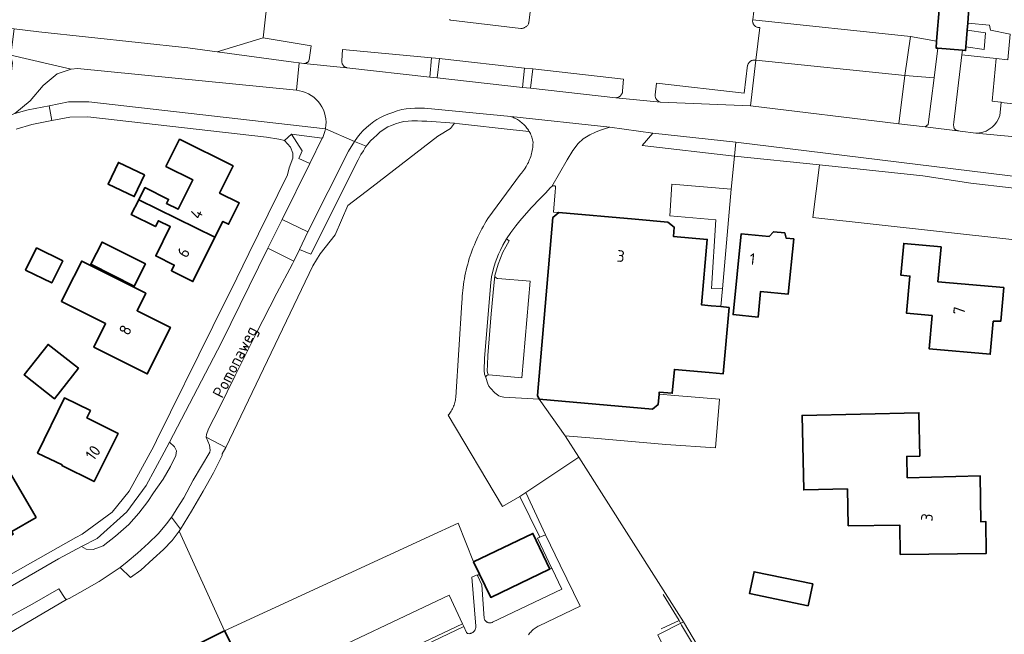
# Model space of a CAD drawing. Header units: metres. Extents: x 244832 to 245816, y 594581 to 595225.
# Tile 29 of 34: x 245437 to 245589, y 595014 to 595109. Entities that reach past the tile are written whole.
import ezdxf
from ezdxf.enums import TextEntityAlignment as Align

# ---------------------------------------------------------------- set-up
doc = ezdxf.new("R2010")
doc.units = ezdxf.units.M
for name, color, linetype, lineweight in [('B-XX-GR-BOS_LOOF-GV', 40, 'Continuous', 13), ('B-XX-GR-GROENVOORZIENING-GV', 80, 'Continuous', 18), ('B-XX-GR-HAAG-G', 90, 'GR-HAAG1', 13), ('B-XX-OG-BEBOUWING-GV', 7, 'Continuous', 35), ('B-XX-OG-BEBOUWING-T18', 10, 'Continuous', 18), ('B-XX-OG-TERREIN_ERF-GV', 7, 'Continuous', 18), ('B-XX-OG-TOPOGRAFIE-T18', 10, 'Continuous', 18), ('B-XX-VH-GOOT-G', 170, 'Continuous', 18), ('B-XX-VH-VERHARDING_GESLOTEN-GV', 252, 'Continuous', 18), ('B-XX-VH-VERHARDING_HALFVERHARDING_GRIND-GV', 252, 'Continuous', 18), ('B-XX-VH-VERHARDING_OPEN-GV', 252, 'Continuous', 18)]:
    doc.layers.add(name, color=color, linetype=linetype, lineweight=lineweight)
doc.styles.add('NLCS-ISO-M-T18', font='NLCS-ISO.ttf', dxfattribs={"height": 1.8})
doc.linetypes.add('GR-HAAG1', pattern='A,6,[176,NLCS.SHX,S=0.125,R=0,X=0,Y=0],-2', length=8)

msp = doc.modelspace()

# ---------------------------------------------------------------- linework, layer by layer
at = {"layer": 'B-XX-GR-BOS_LOOF-GV', "color": 252}
msp.add_lwpolyline([(245476.02, 595121.53), (245476.22, 595122.55), (245475.14, 595122.66), (245429.36, 595127.3), (245425.01, 595109.05), (245435.8, 595107.65), (245439.6, 595107.16), (245462.65, 595104.71), (245467.2, 595104.09), (245474.34, 595106.21)], close=True, dxfattribs=at)
at = {"layer": 'B-XX-GR-GROENVOORZIENING-GV', "color": 252}
for points in [[(245574.44, 595106.44), (245550.04, 595109.04), (245550.03, 595108.94), (245550.03, 595108.85), (245550.03, 595108.76), (245550.05, 595108.67), (245550.07, 595108.58), (245550.1, 595108.49), (245550.14, 595108.41), (245550.18, 595108.33), (245550.23, 595108.25), (245550.29, 595108.18), (245550.36, 595108.11), (245550.42, 595108.05), (245550.5, 595108), (245550.58, 595107.95), (245550.66, 595107.91), (245550.75, 595107.88), (245550.83, 595107.85), (245550.93, 595107.83), (245551.02, 595107.82), (245551.11, 595107.82), (245551.13, 595107.82), (245550.53, 595102.78), (245573.6, 595100.42)], [(245586.07, 595106.99), (245583.22, 595107.4), (245583.01, 595104.83), (245585.86, 595104.44)], [(245481.75, 595105.02), (245474.34, 595106.21), (245467.2, 595104.09), (245479.01, 595102.49), (245479.9, 595102.37), (245480.63, 595102.27), (245480.71, 595102.27), (245480.79, 595102.28), (245480.87, 595102.29), (245480.95, 595102.32), (245481.02, 595102.35), (245481.09, 595102.39), (245481.16, 595102.43), (245481.22, 595102.48), (245481.28, 595102.54), (245481.33, 595102.61), (245481.37, 595102.67), (245481.41, 595102.75), (245481.44, 595102.82), (245481.44, 595102.84)], [(245578.49, 595105.7), (245574.44, 595106.44), (245573.6, 595100.42), (245578.1, 595100.06), (245578.68, 595104.62), (245578.4, 595104.65)], [(245500.37, 595103.14), (245486.59, 595104.41), (245486.5, 595102.66), (245486.5, 595102.57), (245486.5, 595102.48), (245486.51, 595102.39), (245486.53, 595102.3), (245486.56, 595102.22), (245486.6, 595102.14), (245486.64, 595102.06), (245486.69, 595101.98), (245486.74, 595101.91), (245486.81, 595101.85), (245486.87, 595101.79), (245486.95, 595101.74), (245487.02, 595101.69), (245487.1, 595101.65), (245487.19, 595101.62), (245487.24, 595101.61), (245500.12, 595100.17)], [(245502.02, 595102.98), (245501.58, 595103.03), (245501.23, 595100.05), (245514.43, 595098.57), (245514.74, 595101.56)], [(245550.44, 595102.8), (245550.34, 595102.8), (245550.25, 595102.8), (245550.15, 595102.78), (245550.06, 595102.77), (245549.97, 595102.74), (245549.88, 595102.7), (245549.8, 595102.66), (245549.72, 595102.61), (245549.64, 595102.56), (245549.57, 595102.49), (245549.5, 595102.43), (245549.44, 595102.35), (245549.39, 595102.28), (245549.34, 595102.19), (245549.3, 595102.11), (245549.27, 595102.02), (245549.26, 595101.99), (245548.74, 595097.69), (245535.14, 595099.19), (245534.95, 595097.43), (245534.95, 595097.33), (245534.96, 595097.24), (245534.98, 595097.14), (245535, 595097.05), (245535.03, 595096.95), (245535.07, 595096.86), (245535.12, 595096.78), (245535.17, 595096.7), (245535.23, 595096.62), (245535.3, 595096.55), (245535.37, 595096.48), (245535.45, 595096.42), (245535.53, 595096.37), (245535.62, 595096.32), (245535.71, 595096.28), (245535.79, 595096.26), (245549.7, 595095.73), (245550.53, 595102.78)], [(245587.71, 595103.05), (245582.4, 595103.62), (245581.14, 595093.17), (245581.1, 595092.79), (245581.14, 595092.45), (245581.19, 595092.2), (245581.42, 595092.01), (245581.72, 595091.88), (245582.11, 595091.78), (245584.55, 595091.47), (245585.1, 595091.51), (245585.64, 595091.62), (245586.15, 595091.81), (245586.64, 595092.07), (245587.08, 595092.4), (245587.47, 595092.79), (245587.8, 595093.23), (245588.06, 595093.71), (245588.26, 595094.23), (245588.48, 595096.2), (245588.49, 595096.27), (245588.37, 595096.29), (245587.08, 595096.45)], [(245479.46, 595098.14), (245445.59, 595101.5), (245444.63, 595101.39), (245442.48, 595100.65), (245440.28, 595098.85), (245438.28, 595096.49), (245435.92, 595094.5), (245437.97, 595095.08), (245441.2, 595095.72), (245444.21, 595096.31), (245447.34, 595096.31), (245483.96, 595092.13), (245483.98, 595092.21), (245484.04, 595092.7), (245484.05, 595093.19), (245484.02, 595093.68), (245483.93, 595094.17), (245483.8, 595094.64), (245483.63, 595095.1), (245483.41, 595095.54), (245483.15, 595095.96), (245482.86, 595096.35), (245482.52, 595096.71), (245482.15, 595097.03), (245481.76, 595097.32), (245481.33, 595097.57), (245480.89, 595097.78), (245480.43, 595097.94)], [(245530.05, 595099.86), (245516.01, 595101.42), (245515.67, 595098.43), (245528.85, 595096.96), (245528.94, 595096.96), (245529.03, 595096.98), (245529.12, 595097), (245529.21, 595097.03), (245529.3, 595097.06), (245529.38, 595097.1), (245529.46, 595097.15), (245529.53, 595097.21), (245529.6, 595097.27), (245529.66, 595097.34), (245529.72, 595097.41), (245529.77, 595097.49), (245529.82, 595097.57), (245529.85, 595097.66), (245529.88, 595097.74), (245529.9, 595097.83), (245529.92, 595097.93), (245529.92, 595098.02), (245529.92, 595098.05)], [(245578.1, 595100.06), (245573.6, 595100.42), (245572.65, 595092.93), (245576.72, 595092.44), (245577.18, 595092.83)], [(245504.08, 595050.36), (245504.11, 595050.56), (245504.11, 595050.62), (245505.05, 595065.24), (245505.05, 595065.32), (245505.08, 595065.77), (245505.11, 595066.23), (245505.14, 595066.68), (245505.19, 595067.14), (245505.24, 595067.59), (245505.31, 595068.04), (245505.38, 595068.49), (245505.45, 595068.94), (245505.54, 595069.39), (245505.63, 595069.84), (245505.73, 595070.29), (245505.84, 595070.73), (245505.96, 595071.17), (245506.08, 595071.61), (245506.21, 595072.05), (245506.35, 595072.48), (245506.5, 595072.92), (245506.66, 595073.34), (245506.82, 595073.77), (245506.99, 595074.2), (245507.17, 595074.62), (245507.35, 595075.04), (245507.54, 595075.45), (245507.74, 595075.86), (245507.95, 595076.27), (245508.16, 595076.67), (245508.38, 595077.07), (245508.61, 595077.47), (245508.84, 595077.86), (245509.08, 595078.25), (245514.12, 595085.11), (245514.28, 595085.3), (245514.44, 595085.48), (245514.59, 595085.68), (245514.73, 595085.88), (245514.87, 595086.08), (245514.99, 595086.29), (245515.12, 595086.5), (245515.23, 595086.71), (245515.34, 595086.93), (245515.44, 595087.15), (245515.54, 595087.38), (245515.62, 595087.61), (245515.7, 595087.84), (245515.77, 595088.07), (245515.84, 595088.31), (245515.89, 595088.55), (245515.94, 595088.78), (245515.98, 595089.03), (245516.02, 595089.27), (245516.04, 595089.51), (245516.06, 595089.75), (245516.07, 595090), (245516.07, 595090.06), (245516.03, 595090.26), (245515.99, 595090.45), (245515.93, 595090.65), (245515.88, 595090.84), (245515.81, 595091.03), (245515.73, 595091.21), (245515.65, 595091.4), (245515.56, 595091.57), (245515.46, 595091.75), (245513, 595091.98), (245504.67, 595092.94), (245503.93, 595093), (245503.28, 595092.21), (245501.32, 595091.03), (245491.11, 595083.14), (245487.44, 595080.3), (245485.48, 595075.71), (245483.15, 595072.8), (245481.99, 595070.93), (245468.53, 595042.8), (245467.98, 595041.81), (245468, 595041.56), (245466.65, 595038.91), (245465.04, 595036.07), (245463.22, 595032.94), (245461.52, 595030.19), (245461.32, 595029.87), (245468.35, 595014.41), (245500, 595029.04), (245504.49, 595031.12), (245506.86, 595025.12), (245516.05, 595029.52), (245518.69, 595024), (245518.97, 595024.1), (245516.74, 595028.76), (245517.12, 595028.93), (245514.01, 595035.24), (245511.33, 595033.69), (245502.95, 595047.8), (245503.08, 595047.95), (245503.2, 595048.12), (245503.31, 595048.29), (245503.42, 595048.46), (245503.52, 595048.64), (245503.61, 595048.82), (245503.7, 595049), (245503.77, 595049.19), (245503.85, 595049.38), (245503.91, 595049.57), (245503.96, 595049.77), (245504.01, 595049.96), (245504.05, 595050.16)], [(245503.93, 595093), (245499.64, 595093.33), (245498.89, 595093.35), (245498.2, 595093.36), (245497.78, 595093.36), (245497.34, 595093.36), (245496.75, 595093.34), (245496.08, 595093.26), (245495.45, 595093.13), (245494.78, 595092.92), (245494.15, 595092.68), (245493.61, 595092.44), (245492.89, 595091.99), (245492.39, 595091.63), (245491.88, 595091.17), (245491.42, 595090.77), (245490.91, 595090.31), (245490.51, 595089.79), (245490.26, 595089.45), (245490.12, 595089.25), (245489.84, 595088.75), (245489.45, 595088.15), (245489, 595087.36), (245481.72, 595072.73), (245479.93, 595073.48), (245479.06, 595071.68), (245478.87, 595071.27), (245476.46, 595066.72), (245473.2, 595060.35), (245470.01, 595053.94), (245467.5, 595048.9), (245465.89, 595045.68), (245465.54, 595044.82), (245465.52, 595044.43), (245468.53, 595042.8), (245481.99, 595070.93), (245483.15, 595072.8), (245485.48, 595075.71), (245487.44, 595080.3), (245491.11, 595083.14), (245501.32, 595091.03), (245503.28, 595092.21)], [(245483.47, 595090.7), (245478.72, 595091.3), (245480.35, 595088.72), (245479.86, 595087.57), (245481.53, 595086.77)], [(245598, 595082.25), (245596.37, 595082.36), (245596.25, 595082.31), (245583.76, 595083.72), (245576.35, 595084.88), (245560.39, 595086.55), (245559.36, 595078.42), (245598.97, 595074.01), (245601.06, 595073.78), (245601.39, 595076.63), (245601.54, 595077.84), (245601.55, 595078.06), (245601.59, 595078.57), (245601.56, 595079.09), (245601.45, 595079.6), (245601.28, 595080.08), (245601.03, 595080.54), (245600.73, 595080.96), (245600.37, 595081.33), (245599.96, 595081.64), (245599.51, 595081.9), (245599.02, 595082.08), (245598.52, 595082.2)], [(245520.05, 595079.17), (245519.24, 595079.25), (245519.49, 595082.39), (245519.53, 595083.03), (245519.52, 595083.2), (245519.43, 595083.3), (245519.3, 595083.34), (245519.17, 595083.33), (245518.95, 595083.21), (245518.79, 595083.04), (245518.01, 595082.19), (245517.17, 595081.35), (245515.81, 595079.96), (245515.03, 595079.08), (245514.01, 595077.92), (245513.43, 595077.15), (245512.62, 595076.1), (245511.96, 595075.1), (245512.15, 595074.95), (245512.35, 595074.79), (245511.84, 595073.9), (245511.4, 595073.07), (245510.69, 595071.21), (245510.17, 595069.42), (245510.18, 595069.37), (245510.19, 595069.31), (245510.23, 595069.2), (245510.3, 595069.11), (245510.39, 595069.03), (245510.5, 595068.98), (245510.61, 595068.96), (245515.63, 595068.55), (245514.33, 595053.61), (245509.23, 595054.05), (245509.11, 595054.05), (245509.11, 595054.05), (245509, 595054.02), (245508.9, 595053.95), (245508.82, 595053.86), (245508.77, 595053.76), (245508.74, 595053.63), (245509.08, 595052.68), (245509.24, 595052.29), (245509.49, 595051.99), (245510.15, 595051.29), (245510.34, 595051.11), (245510.55, 595050.95), (245510.79, 595050.81), (245511.03, 595050.71), (245511.28, 595050.64), (245511.55, 595050.6), (245517.03, 595050.29), (245516.74, 595050.85), (245519.13, 595078.4)], [(245460.6, 595042.94), (245459.81, 595043.65), (245459.01, 595042.11), (245456.23, 595036.91), (245453.23, 595032.85), (245448.66, 595028.72), (245446.24, 595027.46), (245446.97, 595027.08), (245448.01, 595027.01), (245449.6, 595027.6), (245451.5, 595029.11), (245453.54, 595030.89), (245455.1, 595032.65), (245456.46, 595034.43), (245457.36, 595035.79), (245458.84, 595037.89), (245459.98, 595039.89), (245460.79, 595041.55), (245460.91, 595042.3)], [(245468.53, 595042.8), (245465.52, 595044.43), (245466.02, 595043.16), (245466.14, 595042.39), (245466.05, 595042.09), (245463.49, 595037.77), (245462.03, 595035.04), (245461.04, 595033.41), (245460.3, 595032.22), (245460.14, 595032.01), (245461.52, 595030.19), (245463.22, 595032.94), (245465.04, 595036.07), (245466.65, 595038.91), (245468, 595041.56), (245467.98, 595041.81)], [(245443.72, 595019.43), (245442.7, 595020.92), (245438.58, 595018.58), (245434.84, 595016.5), (245433.92, 595015.9), (245433.84, 595015.58), (245434.89, 595013.95), (245443.92, 595019.28)], [(245539.33, 595015.84), (245535.37, 595013.83), (245549.74, 594984.39), (245550.29, 594983.2), (245551, 594981.68), (245551.82, 594979.9), (245552.61, 594978.21), (245553.42, 594976.47), (245554.21, 594974.76), (245555.03, 594973.01), (245555.85, 594971.25), (245556.67, 594969.46), (245557.45, 594967.79), (245557.49, 594967.81), (245557.64, 594967.86), (245558.25, 594968.1), (245562.59, 594969.8), (245565.81, 594971.04)]]:
    msp.add_lwpolyline(points, close=True, dxfattribs=at)
for points in [[(245535.37, 595013.83), (245539.33, 595015.84), (245523.14, 595041.3), (245514.94, 595035.82), (245517.99, 595029.3), (245520.28, 595024.57), (245523.35, 595018.26), (245517.01, 595015.22), (245516.84, 595015.14), (245516.68, 595015.05), (245516.53, 595014.95), (245516.38, 595014.85), (245516.23, 595014.74), (245516.09, 595014.62), (245515.95, 595014.5), (245515.82, 595014.37), (245515.7, 595014.24), (245515.58, 595014.1), (245515.46, 595013.95), (245515.36, 595013.8)], [(245480.47, 595009.24), (245503.11, 595019.97), (245505.16, 595015.5), (245505.34, 595015.12), (245505.72, 595014.3), (245505.77, 595014.19), (245505.85, 595014.1), (245505.94, 595014.04), (245506.05, 595014), (245506.17, 595013.99), (245506.28, 595014.01), (245506.35, 595014.02), (245506.41, 595014.03), (245506.47, 595014.05), (245506.52, 595014.07), (245506.58, 595014.09), (245506.6, 595014.1), (245506.62, 595014.11), (245506.64, 595014.12), (245506.65, 595014.12), (245506.67, 595014.14), (245506.74, 595014.18), (245506.81, 595014.23), (245506.87, 595014.28), (245506.93, 595014.34), (245506.98, 595014.4), (245507.1, 595014.57), (245507.13, 595014.65), (245507.16, 595014.72), (245507.18, 595014.8), (245507.2, 595014.88), (245507.21, 595014.96), (245507.22, 595015.17), (245506.58, 595022.74), (245507.4, 595023.12), (245507.46, 595023), (245507.78, 595023.21), (245506.86, 595025.12), (245504.49, 595031.12), (245500, 595029.04), (245468.35, 595014.41), (245475.7, 595000)]]:
    msp.add_lwpolyline(points, dxfattribs=at)
at = {"layer": 'B-XX-GR-HAAG-G', "color": 252}
for points in [[(245538.66, 595016.03), (245536.19, 595020.05)], [(245535.9, 595014.72), (245538.66, 595016.03), (245539.05, 595015.32), (245554.45, 594989.64)]]:
    msp.add_lwpolyline(points, dxfattribs=at)
at = {"layer": 'B-XX-OG-BEBOUWING-GV', "color": 252}
for points in [[(245583.5, 595110.81), (245578.93, 595111.18), (245578.49, 595105.7), (245578.4, 595104.65), (245578.68, 595104.62), (245582.5, 595104.31), (245582.96, 595104.27), (245583.01, 595104.83), (245583.22, 595107.4), (245583.31, 595108.51)], [(245469.69, 595086.4), (245461.39, 595090.54), (245459.29, 595086.34), (245463.43, 595084.27), (245461.16, 595079.7), (245459.37, 595080.6), (245459.68, 595081.23), (245456.02, 595083.06), (245455.07, 595081.16), (245466.87, 595075.38), (245468.09, 595077.82), (245468.98, 595077.37), (245470.63, 595080.68), (245467.59, 595082.19)], [(245455.98, 595085.01), (245451.94, 595086.94), (245450.33, 595083.58), (245454.37, 595081.65)], [(245466.87, 595075.38), (245455.07, 595081.16), (245453.93, 595078.86), (245457.66, 595077), (245458.11, 595077.91), (245459.95, 595077), (245457.7, 595072.48), (245460.57, 595071.05), (245460.14, 595070.18), (245463.46, 595068.51)], [(245546.39, 595064.5), (245545.11, 595064.62), (245543.6, 595064.75), (245542.14, 595064.88), (245543.02, 595075.03), (245537.79, 595075.48), (245537.91, 595076.9), (245536.93, 595077.7), (245531.87, 595078.14), (245520.05, 595079.17), (245519.13, 595078.4), (245516.74, 595050.85), (245517.03, 595050.29), (245534.57, 595048.76), (245535.44, 595049.48), (245535.58, 595051.05), (245535.6, 595051.38), (245537.61, 595051.2), (245537.93, 595054.89), (245543.29, 595054.42), (245545.5, 595054.23)], [(245554.99, 595076.05), (245553.26, 595076.22), (245552.57, 595075.48), (245548.28, 595075.91), (245547.02, 595063.39), (245550.87, 595063), (245551.27, 595066.98), (245555.53, 595066.55), (245556.39, 595075.1), (245555.21, 595075.22)], [(245456.11, 595071.24), (245449.4, 595074.62), (245447.66, 595071.18), (245454.37, 595067.8)], [(245579.17, 595073.88), (245573.4, 595074.4), (245572.96, 595069.49), (245574.35, 595069.36), (245573.84, 595063.59), (245577.78, 595063.24), (245577.32, 595058.1), (245586.79, 595057.26), (245587.24, 595062.35), (245588.41, 595062.35), (245588.88, 595067.57), (245578.68, 595068.48)], [(245443.32, 595071.7), (245439.27, 595073.7), (245437.58, 595070.28), (245441.62, 595068.28)], [(245456.17, 595066.7), (245446.25, 595071.66), (245443.87, 595066.91), (245443.12, 595065.42), (245449.94, 595062), (245448.13, 595058.35), (245456.4, 595054.21), (245459.98, 595061.4), (245454.82, 595063.99)], [(245445.76, 595055.11), (245441.05, 595058.78), (245437.36, 595054.04), (245442.07, 595050.36)], [(245447.6, 595048.55), (245443.57, 595050.5), (245439.44, 595041.96), (245443.22, 595040.13), (245443.18, 595040.04), (245448.17, 595037.54), (245451.87, 595044.98), (245447.05, 595047.4)], [(245575.91, 595041.48), (245575.75, 595048.19), (245557.67, 595047.78), (245557.93, 595036.24), (245564.7, 595036.4), (245564.83, 595030.69), (245572.81, 595030.78), (245572.86, 595026.26), (245586.17, 595026.42), (245586.12, 595031.33), (245585.33, 595031.32), (245585.25, 595038.4), (245573.96, 595038.14), (245573.88, 595041.43)], [(245434.88, 595039.09), (245433.27, 595041.87), (245428.69, 595039.2), (245430.27, 595036.47), (245428.9, 595035.67), (245433.11, 595028.44), (245433.95, 595028.93), (245434.18, 595028.54), (245435.67, 595029.4), (245435.44, 595029.8), (245439.19, 595031.99), (245435.01, 595039.17)], [(245518.69, 595024), (245516.05, 595029.52), (245506.86, 595025.12), (245507.78, 595023.21), (245509.52, 595019.61), (245518.63, 595023.97)], [(245559.32, 595021.69), (245550.27, 595023.57), (245549.56, 595020.2), (245558.62, 595018.32)], [(245475.7, 595000), (245468.35, 595014.41), (245440.24, 595000.3), (245440.39, 595000), (245448.04, 594984.98), (245476.12, 594999.08), (245476.16, 594999.1)]]:
    msp.add_lwpolyline(points, close=True, dxfattribs=at)
at = {"layer": 'B-XX-OG-TERREIN_ERF-GV', "color": 252}
for points in [[(245596.76, 595113.11), (245576.12, 595115.6), (245576.07, 595114.97), (245575.83, 595111.77), (245550.64, 595114.29), (245550.52, 595113.1), (245550.04, 595109.04), (245574.44, 595106.44), (245578.49, 595105.7), (245578.93, 595111.18), (245583.5, 595110.81), (245583.31, 595108.51), (245586.69, 595108.22), (245586.81, 595107.4), (245589.89, 595106.79)], [(245432.45, 595021.59), (245445.37, 595028.86), (245446.31, 595029.39), (245450.96, 595032.78), (245453.61, 595036.05), (245457.39, 595043.02), (245457.81, 595043.88), (245466.53, 595061.52), (245470.24, 595069.02), (245472.11, 595072.82), (245478.11, 595085.02), (245478.35, 595086.12), (245478.91, 595087.58), (245478.91, 595088.39), (245478.56, 595089.33), (245477.63, 595090.33), (245476.77, 595090.57), (245474.82, 595090.83), (245447.21, 595093.98), (245444.44, 595093.97), (245441.65, 595093.43), (245438.54, 595092.82), (245436.14, 595092.09)], [(245598.97, 595074.01), (245559.36, 595078.42), (245560.39, 595086.55), (245547.21, 595087.93), (245546.71, 595082.83), (245545.35, 595067.36), (245545.11, 595064.62), (245546.39, 595064.5), (245545.5, 595054.23), (245543.29, 595054.42), (245537.93, 595054.89), (245537.61, 595051.2), (245535.6, 595051.38), (245535.58, 595051.05), (245538, 595050.87), (245544.91, 595050.29), (245544.27, 595042.75), (245536.62, 595043.3), (245525.47, 595044.25), (245521.04, 595044.62), (245523.14, 595041.3), (245539.33, 595015.84), (245565.81, 594971.04)], [(245440.24, 595000.3), (245468.35, 595014.41), (245461.32, 595029.87), (245460.23, 595028.41), (245458.93, 595027.03), (245457.32, 595025.55), (245455.38, 595023.83), (245453.79, 595022.69), (245452.19, 595024.21), (245448.95, 595022.05), (245445.96, 595020.34), (245444.33, 595019.43), (245443.92, 595019.28), (245434.89, 595013.95)]]:
    msp.add_lwpolyline(points, dxfattribs=at)
for points in [[(245456.02, 595083.06), (245459.68, 595081.23), (245459.37, 595080.6), (245461.16, 595079.7), (245463.43, 595084.27), (245459.29, 595086.34), (245461.39, 595090.54), (245469.69, 595086.4), (245467.59, 595082.19), (245470.63, 595080.68), (245468.98, 595077.37), (245468.09, 595077.82), (245466.87, 595075.38), (245463.46, 595068.51), (245460.14, 595070.18), (245460.57, 595071.05), (245457.7, 595072.48), (245459.95, 595077), (245458.11, 595077.91), (245457.66, 595077), (245453.93, 595078.86), (245455.07, 595081.16)], [(245451.94, 595086.94), (245455.98, 595085.01), (245454.37, 595081.65), (245450.33, 595083.58)], [(245551.27, 595066.98), (245550.87, 595063), (245547.02, 595063.39), (245548.28, 595075.91), (245552.57, 595075.48), (245553.26, 595076.22), (245554.99, 595076.05), (245555.21, 595075.22), (245556.39, 595075.1), (245555.53, 595066.55)], [(245447.66, 595071.18), (245449.4, 595074.62), (245456.11, 595071.24), (245454.37, 595067.8)], [(245577.32, 595058.1), (245577.78, 595063.24), (245573.84, 595063.59), (245574.35, 595069.36), (245572.96, 595069.49), (245573.4, 595074.4), (245579.17, 595073.88), (245578.68, 595068.48), (245588.88, 595067.57), (245588.41, 595062.35), (245587.24, 595062.35), (245586.79, 595057.26)], [(245437.58, 595070.28), (245439.27, 595073.7), (245443.32, 595071.7), (245441.62, 595068.28)], [(245443.12, 595065.42), (245443.87, 595066.91), (245446.25, 595071.66), (245456.17, 595066.7), (245454.82, 595063.99), (245459.98, 595061.4), (245456.4, 595054.21), (245448.13, 595058.35), (245449.94, 595062)], [(245441.05, 595058.78), (245445.76, 595055.11), (245442.07, 595050.36), (245437.36, 595054.04)], [(245443.57, 595050.5), (245447.6, 595048.55), (245447.05, 595047.4), (245451.87, 595044.98), (245448.17, 595037.54), (245443.18, 595040.04), (245443.22, 595040.13), (245439.44, 595041.96)], [(245572.86, 595026.26), (245572.81, 595030.78), (245564.83, 595030.69), (245564.7, 595036.4), (245557.93, 595036.24), (245557.67, 595047.78), (245575.75, 595048.19), (245575.91, 595041.48), (245573.88, 595041.43), (245573.96, 595038.14), (245585.25, 595038.4), (245585.33, 595031.32), (245586.12, 595031.33), (245586.17, 595026.42)], [(245428.69, 595039.2), (245433.27, 595041.87), (245434.88, 595039.09), (245435.01, 595039.17), (245439.19, 595031.99), (245435.44, 595029.8), (245435.67, 595029.4), (245434.18, 595028.54), (245433.95, 595028.93), (245433.11, 595028.44), (245428.9, 595035.67), (245430.27, 595036.47)], [(245549.56, 595020.2), (245550.27, 595023.57), (245559.32, 595021.69), (245558.62, 595018.32)]]:
    msp.add_lwpolyline(points, close=True, dxfattribs=at)
at = {"layer": 'B-XX-VH-GOOT-G', "color": 252}
for points in [[(245511.96, 595075.1), (245511.38, 595074.13), (245511.01, 595073.37)], [(245511.01, 595073.37), (245510.71, 595072.72), (245510.45, 595072.06), (245510.22, 595071.39), (245509.94, 595070.51), (245509.65, 595069.24), (245509.54, 595068.36), (245508.54, 595056.64), (245508.49, 595054.72), (245508.56, 595054.15)], [(245508.56, 595054.15), (245508.74, 595053.63)], [(245487.08, 594995.41), (245482.81, 595004.32), (245505.34, 595015.12)]]:
    msp.add_lwpolyline(points, dxfattribs=at)
at = {"layer": 'B-XX-VH-VERHARDING_GESLOTEN-GV', "color": 252}
for points in [[(245476.02, 595121.53), (245474.34, 595106.21), (245481.75, 595105.02), (245481.44, 595102.84), (245481.44, 595102.82), (245481.41, 595102.75), (245481.37, 595102.67), (245481.33, 595102.61), (245481.28, 595102.54), (245481.22, 595102.48), (245481.16, 595102.43), (245481.09, 595102.39), (245481.02, 595102.35), (245480.95, 595102.32), (245480.87, 595102.29), (245480.79, 595102.28), (245480.71, 595102.27), (245480.63, 595102.27), (245487.24, 595101.61), (245487.19, 595101.62), (245487.1, 595101.65), (245487.02, 595101.69), (245486.95, 595101.74), (245486.87, 595101.79), (245486.81, 595101.85), (245486.74, 595101.91), (245486.69, 595101.98), (245486.64, 595102.06), (245486.6, 595102.14), (245486.56, 595102.22), (245486.53, 595102.3), (245486.51, 595102.39), (245486.5, 595102.48), (245486.5, 595102.57), (245486.5, 595102.66), (245486.59, 595104.41), (245500.37, 595103.14), (245501.58, 595103.03), (245502.02, 595102.98), (245514.74, 595101.56), (245516.01, 595101.42), (245530.05, 595099.86), (245529.92, 595098.05), (245529.92, 595098.02), (245529.92, 595097.93), (245529.9, 595097.83), (245529.88, 595097.74), (245529.85, 595097.66), (245529.82, 595097.57), (245529.77, 595097.49), (245529.72, 595097.41), (245529.66, 595097.34), (245529.6, 595097.27), (245529.53, 595097.21), (245529.46, 595097.15), (245529.38, 595097.1), (245529.3, 595097.06), (245529.21, 595097.03), (245529.12, 595097), (245529.03, 595096.98), (245528.94, 595096.96), (245528.85, 595096.96), (245535.79, 595096.26), (245535.71, 595096.28), (245535.62, 595096.32), (245535.53, 595096.37), (245535.45, 595096.42), (245535.37, 595096.48), (245535.3, 595096.55), (245535.23, 595096.62), (245535.17, 595096.7), (245535.12, 595096.78), (245535.07, 595096.86), (245535.03, 595096.95), (245535, 595097.05), (245534.98, 595097.14), (245534.96, 595097.24), (245534.95, 595097.33), (245534.95, 595097.43), (245535.14, 595099.19), (245548.74, 595097.69), (245549.26, 595101.99), (245549.27, 595102.02), (245549.3, 595102.11), (245549.34, 595102.19), (245549.39, 595102.28), (245549.44, 595102.35), (245549.5, 595102.43), (245549.57, 595102.49), (245549.64, 595102.56), (245549.72, 595102.61), (245549.8, 595102.66), (245549.88, 595102.7), (245549.97, 595102.74), (245550.06, 595102.77), (245550.15, 595102.78), (245550.25, 595102.8), (245550.34, 595102.8), (245550.44, 595102.8), (245550.53, 595102.78), (245551.13, 595107.82), (245551.11, 595107.82), (245551.02, 595107.82), (245550.93, 595107.83), (245550.83, 595107.85), (245550.75, 595107.88), (245550.66, 595107.91), (245550.58, 595107.95), (245550.5, 595108), (245550.42, 595108.05), (245550.36, 595108.11), (245550.29, 595108.18), (245550.23, 595108.25), (245550.18, 595108.33), (245550.14, 595108.41), (245550.1, 595108.49), (245550.07, 595108.58), (245550.05, 595108.67), (245550.03, 595108.76), (245550.03, 595108.85), (245550.03, 595108.94), (245550.04, 595109.04), (245550.52, 595113.1)], [(245516.44, 595116.95), (245515.43, 595108.58), (245515.39, 595108.48), (245515.35, 595108.39), (245515.3, 595108.3), (245515.24, 595108.22), (245515.17, 595108.14), (245515.1, 595108.06), (245515.02, 595107.99), (245514.94, 595107.93), (245514.86, 595107.87), (245514.77, 595107.82), (245514.67, 595107.78), (245514.58, 595107.75), (245514.48, 595107.72), (245514.37, 595107.7), (245514.27, 595107.69), (245514.17, 595107.69), (245503.35, 595108.97), (245503.31, 595108.98), (245503.21, 595109.03), (245503.12, 595109.07)], [(245589.49, 595102.85), (245587.71, 595103.05), (245587.08, 595096.45), (245588.37, 595096.29), (245588.49, 595096.27), (245588.48, 595096.2), (245603.87, 595094.52)], [(245603.36, 595089.74), (245584.55, 595091.47), (245582.11, 595091.78), (245576.72, 595092.44), (245572.65, 595092.93), (245549.7, 595095.73), (245535.79, 595096.26), (245528.85, 595096.96), (245515.67, 595098.43), (245514.43, 595098.57), (245501.23, 595100.05), (245500.12, 595100.17), (245487.24, 595101.61), (245480.63, 595102.27), (245479.9, 595102.37), (245479.46, 595098.14), (245480.43, 595097.94), (245480.89, 595097.78), (245481.33, 595097.57), (245481.76, 595097.32), (245482.15, 595097.03), (245482.52, 595096.71), (245482.86, 595096.35), (245483.15, 595095.96), (245483.41, 595095.54), (245483.63, 595095.1), (245483.8, 595094.64), (245483.93, 595094.17), (245484.02, 595093.68), (245484.05, 595093.19), (245484.04, 595092.7), (245483.98, 595092.21), (245483.96, 595092.13), (245488.44, 595090.21), (245488.93, 595090.86), (245489.35, 595091.38), (245489.8, 595091.89), (245490.32, 595092.35), (245490.9, 595092.86), (245491.44, 595093.26), (245491.93, 595093.6), (245492.55, 595093.93), (245493.1, 595094.19), (245493.75, 595094.49), (245494.39, 595094.69), (245495.06, 595094.92), (245495.77, 595095.12), (245496.43, 595095.22), (245497.14, 595095.3), (245497.8, 595095.32), (245498.51, 595095.34), (245499.3, 595095.32), (245512.64, 595094.03), (245527.95, 595092.38), (245534.59, 595091.5), (245547.44, 595090.08), (245594.94, 595084.25)], [(245434.84, 595016.5), (245438.58, 595018.58), (245442.7, 595020.92), (245443.72, 595019.43), (245443.92, 595019.28), (245444.33, 595019.43), (245445.96, 595020.34), (245448.95, 595022.05), (245452.19, 595024.21), (245453.3, 595025.1), (245454.9, 595026.44), (245456.6, 595028), (245458.08, 595029.47), (245459.43, 595031.02), (245460.14, 595032.01), (245460.3, 595032.22), (245461.04, 595033.41), (245462.03, 595035.04), (245463.49, 595037.77), (245466.05, 595042.09), (245466.14, 595042.39), (245466.02, 595043.16), (245465.52, 595044.43), (245465.54, 595044.82), (245465.89, 595045.68), (245467.5, 595048.9), (245470.01, 595053.94), (245473.2, 595060.35), (245476.46, 595066.72), (245478.87, 595071.27), (245479.06, 595071.68), (245475.07, 595073.65), (245467.88, 595059.07), (245459.81, 595043.65), (245460.6, 595042.94), (245460.91, 595042.3), (245460.79, 595041.55), (245459.98, 595039.89), (245458.84, 595037.89), (245457.36, 595035.79), (245456.46, 595034.43), (245455.1, 595032.65), (245453.54, 595030.89), (245451.5, 595029.11), (245449.6, 595027.6), (245448.01, 595027.01), (245446.97, 595027.08), (245446.24, 595027.46), (245442.66, 595025.59), (245430.95, 595018.81)]]:
    msp.add_lwpolyline(points, dxfattribs=at)
for points in [[(245479.01, 595102.49), (245467.2, 595104.09), (245462.65, 595104.71), (245439.6, 595107.16), (245435.8, 595107.65), (245435.28, 595103.54), (245444.63, 595101.39), (245445.59, 595101.5), (245479.46, 595098.14), (245479.9, 595102.37)], [(245444.63, 595101.39), (245435.28, 595103.54), (245435.47, 595102.74), (245435.57, 595102.34), (245435.39, 595101.02), (245433.93, 595099.23), (245431.5, 595097.93), (245428.62, 595096.88), (245417.94, 595092.23), (245408.95, 595088.65), (245410.59, 595084.52), (245435.92, 595094.5), (245438.28, 595096.49), (245440.28, 595098.85), (245442.48, 595100.65)], [(245573.6, 595100.42), (245550.53, 595102.78), (245549.7, 595095.73), (245572.65, 595092.93)], [(245603.87, 595094.52), (245588.48, 595096.2), (245588.26, 595094.23), (245588.06, 595093.71), (245587.8, 595093.23), (245587.47, 595092.79), (245587.08, 595092.4), (245586.64, 595092.07), (245586.15, 595091.81), (245585.64, 595091.62), (245585.1, 595091.51), (245584.55, 595091.47), (245603.36, 595089.74)], [(245515.03, 595079.08), (245515.81, 595079.96), (245517.17, 595081.35), (245518.01, 595082.19), (245518.79, 595083.04), (245518.95, 595083.21), (245521.32, 595087.36), (245522.23, 595088.79), (245523.04, 595089.85), (245523.84, 595090.59), (245524.84, 595091.2), (245525.74, 595091.61), (245526.36, 595091.87), (245527.1, 595092.16), (245527.95, 595092.38), (245512.64, 595094.03), (245512.73, 595093.99), (245512.92, 595093.93), (245513.11, 595093.85), (245513.29, 595093.77), (245513.47, 595093.68), (245513.64, 595093.58), (245513.81, 595093.48), (245513.98, 595093.37), (245514.14, 595093.25), (245514.3, 595093.12), (245514.45, 595092.99), (245514.6, 595092.86), (245514.74, 595092.72), (245514.88, 595092.57), (245515.01, 595092.42), (245515.13, 595092.26), (245515.25, 595092.1), (245515.36, 595091.93), (245515.36, 595091.92), (245515.46, 595091.75), (245515.56, 595091.57), (245515.65, 595091.4), (245515.73, 595091.21), (245515.81, 595091.03), (245515.88, 595090.84), (245515.93, 595090.65), (245515.99, 595090.45), (245516.03, 595090.26), (245516.07, 595090.06), (245516.07, 595090), (245516.06, 595089.75), (245516.04, 595089.51), (245516.02, 595089.27), (245515.98, 595089.03), (245515.94, 595088.78), (245515.89, 595088.55), (245515.84, 595088.31), (245515.77, 595088.07), (245515.7, 595087.84), (245515.62, 595087.61), (245515.54, 595087.38), (245515.44, 595087.15), (245515.34, 595086.93), (245515.23, 595086.71), (245515.12, 595086.5), (245514.99, 595086.29), (245514.87, 595086.08), (245514.73, 595085.88), (245514.59, 595085.68), (245514.44, 595085.48), (245514.28, 595085.3), (245514.12, 595085.11), (245509.08, 595078.25), (245508.84, 595077.86), (245508.61, 595077.47), (245508.38, 595077.07), (245508.16, 595076.67), (245507.95, 595076.27), (245507.74, 595075.86), (245507.54, 595075.45), (245507.35, 595075.04), (245507.17, 595074.62), (245506.99, 595074.2), (245506.82, 595073.77), (245506.66, 595073.34), (245506.5, 595072.92), (245506.35, 595072.48), (245506.21, 595072.05), (245506.08, 595071.61), (245505.96, 595071.17), (245505.84, 595070.73), (245505.73, 595070.29), (245505.63, 595069.84), (245505.54, 595069.39), (245505.45, 595068.94), (245505.38, 595068.49), (245505.31, 595068.04), (245505.24, 595067.59), (245505.19, 595067.14), (245505.14, 595066.68), (245505.11, 595066.23), (245505.08, 595065.77), (245505.05, 595065.32), (245505.05, 595065.24), (245504.11, 595050.62), (245504.11, 595050.56), (245504.08, 595050.36), (245504.05, 595050.16), (245504.01, 595049.96), (245503.96, 595049.77), (245503.91, 595049.57), (245503.85, 595049.38), (245503.77, 595049.19), (245503.7, 595049), (245503.61, 595048.82), (245503.52, 595048.64), (245503.42, 595048.46), (245503.31, 595048.29), (245503.2, 595048.12), (245503.08, 595047.95), (245502.95, 595047.8), (245511.33, 595033.69), (245514.01, 595035.24), (245514.94, 595035.82), (245523.14, 595041.3), (245521.04, 595044.62), (245517.03, 595050.29), (245511.55, 595050.6), (245511.28, 595050.64), (245511.03, 595050.71), (245510.79, 595050.81), (245510.55, 595050.95), (245510.34, 595051.11), (245510.15, 595051.29), (245509.49, 595051.99), (245509.24, 595052.29), (245509.08, 595052.68), (245508.74, 595053.63), (245508.77, 595053.76), (245508.82, 595053.86), (245508.9, 595053.95), (245509, 595054.02), (245509.11, 595054.05), (245509.01, 595054.41), (245508.99, 595054.67), (245509, 595055.63), (245509.07, 595057.03), (245509.61, 595063.53), (245510, 595067.91), (245510.18, 595069.37), (245510.17, 595069.42), (245510.69, 595071.21), (245511.4, 595073.07), (245511.84, 595073.9), (245512.35, 595074.79), (245512.15, 595074.95), (245511.96, 595075.1), (245512.62, 595076.1), (245513.43, 595077.15), (245514.01, 595077.92)], [(245487.51, 595088.7), (245488.44, 595090.21), (245483.96, 595092.13), (245483.88, 595091.73), (245483.73, 595091.27), (245483.53, 595090.81), (245483.47, 595090.7), (245481.53, 595086.77), (245477.28, 595078.13), (245481.23, 595076.18)], [(245537.52, 595083.6), (245546.71, 595082.83), (245547.21, 595087.93), (245532.93, 595089.58), (245534.59, 595091.5), (245527.95, 595092.38), (245527.1, 595092.16), (245526.36, 595091.87), (245525.74, 595091.61), (245524.84, 595091.2), (245523.84, 595090.59), (245523.04, 595089.85), (245522.23, 595088.79), (245521.32, 595087.36), (245518.95, 595083.21), (245519.17, 595083.33), (245519.3, 595083.34), (245519.43, 595083.3), (245519.52, 595083.2), (245519.53, 595083.03), (245519.49, 595082.39), (245519.24, 595079.25), (245520.05, 595079.17), (245531.87, 595078.14), (245536.93, 595077.7), (245537.91, 595076.9), (245537.79, 595075.48), (245543.02, 595075.03), (245542.14, 595064.88), (245543.6, 595064.75), (245545.11, 595064.62), (245545.35, 595067.36), (245543.69, 595067.43), (245544.33, 595078.05), (245537.22, 595078.68)], [(245547.44, 595090.08), (245534.59, 595091.5), (245532.93, 595089.58), (245547.21, 595087.93)], [(245481.23, 595076.18), (245477.28, 595078.13), (245475.07, 595073.65), (245479.06, 595071.68), (245479.93, 595073.48)]]:
    msp.add_lwpolyline(points, close=True, dxfattribs=at)
at = {"layer": 'B-XX-VH-VERHARDING_HALFVERHARDING_GRIND-GV', "color": 252}
msp.add_lwpolyline([(245546.71, 595082.83), (245537.52, 595083.6), (245537.22, 595078.68), (245544.33, 595078.05), (245543.69, 595067.43), (245545.35, 595067.36)], close=True, dxfattribs=at)
at = {"layer": 'B-XX-VH-VERHARDING_OPEN-GV', "color": 252}
for points in [[(245503.12, 595109.07), (245503.21, 595109.03), (245503.31, 595108.98), (245503.35, 595108.97), (245514.17, 595107.69), (245514.27, 595107.69), (245514.37, 595107.7), (245514.48, 595107.72), (245514.58, 595107.75), (245514.67, 595107.78), (245514.77, 595107.82), (245514.86, 595107.87), (245514.94, 595107.93), (245515.02, 595107.99), (245515.1, 595108.06), (245515.17, 595108.14), (245515.24, 595108.22), (245515.3, 595108.3), (245515.35, 595108.39), (245515.39, 595108.48), (245515.43, 595108.58), (245516.44, 595116.95)], [(245436.14, 595092.09), (245438.54, 595092.82), (245441.65, 595093.43), (245441.2, 595095.72), (245437.97, 595095.08), (245435.92, 595094.5)], [(245430.95, 595018.81), (245442.66, 595025.59), (245446.24, 595027.46), (245448.66, 595028.72), (245453.23, 595032.85), (245456.23, 595036.91), (245459.01, 595042.11), (245459.81, 595043.65), (245467.88, 595059.07), (245475.07, 595073.65), (245477.28, 595078.13), (245481.53, 595086.77), (245479.86, 595087.57), (245480.35, 595088.72), (245478.72, 595091.3), (245477.63, 595090.33), (245478.56, 595089.33), (245478.91, 595088.39), (245478.91, 595087.58), (245478.35, 595086.12), (245478.11, 595085.02), (245472.11, 595072.82), (245470.24, 595069.02), (245466.53, 595061.52), (245457.81, 595043.88), (245457.39, 595043.02), (245453.61, 595036.05), (245450.96, 595032.78), (245446.31, 595029.39), (245445.37, 595028.86), (245432.45, 595021.59)], [(245594.94, 595084.25), (245547.44, 595090.08), (245547.21, 595087.93), (245560.39, 595086.55), (245576.35, 595084.88), (245583.76, 595083.72), (245596.25, 595082.31)], [(245515.36, 595013.8), (245515.46, 595013.95), (245515.58, 595014.1), (245515.7, 595014.24), (245515.82, 595014.37), (245515.95, 595014.5), (245516.09, 595014.62), (245516.23, 595014.74), (245516.38, 595014.85), (245516.53, 595014.95), (245516.68, 595015.05), (245516.84, 595015.14), (245517.01, 595015.22), (245523.35, 595018.26), (245520.28, 595024.57), (245517.99, 595029.3), (245517.12, 595028.93), (245516.74, 595028.76), (245518.97, 595024.1), (245519, 595024.03), (245520.51, 595020.88), (245509.82, 595015.75), (245509.76, 595015.73), (245509.68, 595015.7), (245509.6, 595015.68), (245509.51, 595015.67), (245509.43, 595015.66), (245509.34, 595015.66), (245509.25, 595015.67), (245509.17, 595015.69), (245509.09, 595015.72), (245509.01, 595015.75), (245508.93, 595015.79), (245508.86, 595015.84), (245508.79, 595015.9), (245508.73, 595015.96), (245508.67, 595016.02), (245508.62, 595016.09), (245508.58, 595016.17), (245508.54, 595016.25), (245508.51, 595016.33), (245508.15, 595021.53), (245507.46, 595023), (245507.4, 595023.12), (245506.58, 595022.74), (245507.22, 595015.17), (245507.21, 595014.96), (245507.2, 595014.88), (245507.18, 595014.8), (245507.16, 595014.72), (245507.13, 595014.65), (245507.1, 595014.57), (245506.98, 595014.4), (245506.93, 595014.34), (245506.87, 595014.28), (245506.81, 595014.23), (245506.74, 595014.18), (245506.67, 595014.14), (245506.65, 595014.12), (245506.64, 595014.12), (245506.62, 595014.11), (245506.6, 595014.1), (245506.58, 595014.09), (245506.52, 595014.07), (245506.47, 595014.05), (245506.41, 595014.03), (245506.35, 595014.02), (245506.28, 595014.01), (245506.17, 595013.99), (245506.05, 595014), (245505.94, 595014.04), (245505.85, 595014.1), (245505.77, 595014.19), (245505.72, 595014.3), (245505.34, 595015.12), (245505.16, 595015.5), (245482.32, 595004.65)]]:
    msp.add_lwpolyline(points, dxfattribs=at)
for points in [[(245589.89, 595106.79), (245586.81, 595107.4), (245586.69, 595108.22), (245583.31, 595108.51), (245583.22, 595107.4), (245586.07, 595106.99), (245585.86, 595104.44), (245583.01, 595104.83), (245582.96, 595104.27), (245582.5, 595104.31), (245582.4, 595103.62), (245587.71, 595103.05), (245589.49, 595102.85)], [(245582.4, 595103.62), (245582.5, 595104.31), (245578.68, 595104.62), (245578.1, 595100.06), (245577.18, 595092.83), (245576.72, 595092.44), (245582.11, 595091.78), (245581.72, 595091.88), (245581.42, 595092.01), (245581.19, 595092.2), (245581.14, 595092.45), (245581.1, 595092.79), (245581.14, 595093.17)], [(245501.58, 595103.03), (245500.37, 595103.14), (245500.12, 595100.17), (245501.23, 595100.05)], [(245516.01, 595101.42), (245514.74, 595101.56), (245514.43, 595098.57), (245515.67, 595098.43)], [(245447.34, 595096.31), (245444.21, 595096.31), (245441.2, 595095.72), (245441.65, 595093.43), (245444.44, 595093.97), (245447.21, 595093.98), (245474.82, 595090.83), (245476.77, 595090.57), (245477.63, 595090.33), (245478.72, 595091.3), (245483.47, 595090.7), (245483.53, 595090.81), (245483.73, 595091.27), (245483.88, 595091.73), (245483.96, 595092.13)], [(245513.64, 595093.58), (245513.47, 595093.68), (245513.29, 595093.77), (245513.11, 595093.85), (245512.92, 595093.93), (245512.73, 595093.99), (245512.64, 595094.03), (245499.3, 595095.32), (245498.51, 595095.34), (245497.8, 595095.32), (245497.14, 595095.3), (245496.43, 595095.22), (245495.77, 595095.12), (245495.06, 595094.92), (245494.39, 595094.69), (245493.75, 595094.49), (245493.1, 595094.19), (245492.55, 595093.93), (245491.93, 595093.6), (245491.44, 595093.26), (245490.9, 595092.86), (245490.32, 595092.35), (245489.8, 595091.89), (245489.35, 595091.38), (245488.93, 595090.86), (245488.44, 595090.21), (245490.26, 595089.45), (245490.51, 595089.79), (245490.91, 595090.31), (245491.42, 595090.77), (245491.88, 595091.17), (245492.39, 595091.63), (245492.89, 595091.99), (245493.61, 595092.44), (245494.15, 595092.68), (245494.78, 595092.92), (245495.45, 595093.13), (245496.08, 595093.26), (245496.75, 595093.34), (245497.34, 595093.36), (245497.78, 595093.36), (245498.2, 595093.36), (245498.89, 595093.35), (245499.64, 595093.33), (245503.93, 595093), (245504.67, 595092.94), (245513, 595091.98), (245515.46, 595091.75), (245515.36, 595091.92), (245515.36, 595091.93), (245515.25, 595092.1), (245515.13, 595092.26), (245515.01, 595092.42), (245514.88, 595092.57), (245514.74, 595092.72), (245514.6, 595092.86), (245514.45, 595092.99), (245514.3, 595093.12), (245514.14, 595093.25), (245513.98, 595093.37), (245513.81, 595093.48)], [(245489, 595087.36), (245489.45, 595088.15), (245489.84, 595088.75), (245490.12, 595089.25), (245490.26, 595089.45), (245488.44, 595090.21), (245487.51, 595088.7), (245481.23, 595076.18), (245479.93, 595073.48), (245481.72, 595072.73)], [(245510.18, 595069.37), (245510, 595067.91), (245509.61, 595063.53), (245509.07, 595057.03), (245509, 595055.63), (245508.99, 595054.67), (245509.01, 595054.41), (245509.11, 595054.05), (245509.11, 595054.05), (245509.23, 595054.05), (245514.33, 595053.61), (245515.63, 595068.55), (245510.61, 595068.96), (245510.5, 595068.98), (245510.39, 595069.03), (245510.3, 595069.11), (245510.23, 595069.2), (245510.19, 595069.31)], [(245544.91, 595050.29), (245538, 595050.87), (245535.58, 595051.05), (245535.44, 595049.48), (245534.57, 595048.76), (245517.03, 595050.29), (245521.04, 595044.62), (245525.47, 595044.25), (245536.62, 595043.3), (245544.27, 595042.75)], [(245514.94, 595035.82), (245514.01, 595035.24), (245517.12, 595028.93), (245517.99, 595029.3)], [(245461.52, 595030.19), (245460.14, 595032.01), (245459.43, 595031.02), (245458.08, 595029.47), (245456.6, 595028), (245454.9, 595026.44), (245453.3, 595025.1), (245452.19, 595024.21), (245453.79, 595022.69), (245455.38, 595023.83), (245457.32, 595025.55), (245458.93, 595027.03), (245460.23, 595028.41), (245461.32, 595029.87)], [(245519, 595024.03), (245518.97, 595024.1), (245518.69, 595024), (245518.63, 595023.97), (245509.52, 595019.61), (245507.78, 595023.21), (245507.46, 595023), (245508.15, 595021.53), (245508.51, 595016.33), (245508.54, 595016.25), (245508.58, 595016.17), (245508.62, 595016.09), (245508.67, 595016.02), (245508.73, 595015.96), (245508.79, 595015.9), (245508.86, 595015.84), (245508.93, 595015.79), (245509.01, 595015.75), (245509.09, 595015.72), (245509.17, 595015.69), (245509.25, 595015.67), (245509.34, 595015.66), (245509.43, 595015.66), (245509.51, 595015.67), (245509.6, 595015.68), (245509.68, 595015.7), (245509.76, 595015.73), (245509.82, 595015.75), (245520.51, 595020.88)], [(245505.16, 595015.5), (245503.11, 595019.97), (245480.47, 595009.24), (245482.42, 595005.17), (245482.45, 595005.03), (245482.44, 595004.89), (245482.39, 595004.76), (245482.32, 595004.65)]]:
    msp.add_lwpolyline(points, close=True, dxfattribs=at)

# ---------------------------------------------------------------- texts
at = {"layer": 'B-XX-OG-BEBOUWING-T18', "color": 252, "style": 'NLCS-ISO-M-T18'}
for s, rotation, p in [('4', 62.4, (245464, 595079)), ('6', 62.4, (245462, 595073)), ('3', 354.1, (245529.64, 595072.44)), ('1', 353.6, (245550, 595072)), ('7', 83.6, (245582, 595064)), ('8', 62.4, (245453, 595061)), ('10', 53.4, (245448, 595042)), ('3', 83.6, (245577, 595032))]:
    msp.add_text(s, height=1.8, rotation=rotation, dxfattribs=at).set_placement(p, align=Align.MIDDLE_CENTER)
at = {"layer": 'B-XX-OG-TOPOGRAFIE-T18', "color": 252, "style": 'NLCS-ISO-M-T18'}
msp.add_text('Pomonaweg', height=1.8, rotation=62.9, dxfattribs=at).set_placement((245469.95, 595056.07), align=Align.MIDDLE_CENTER)

doc.saveas('drawing.dxf')
